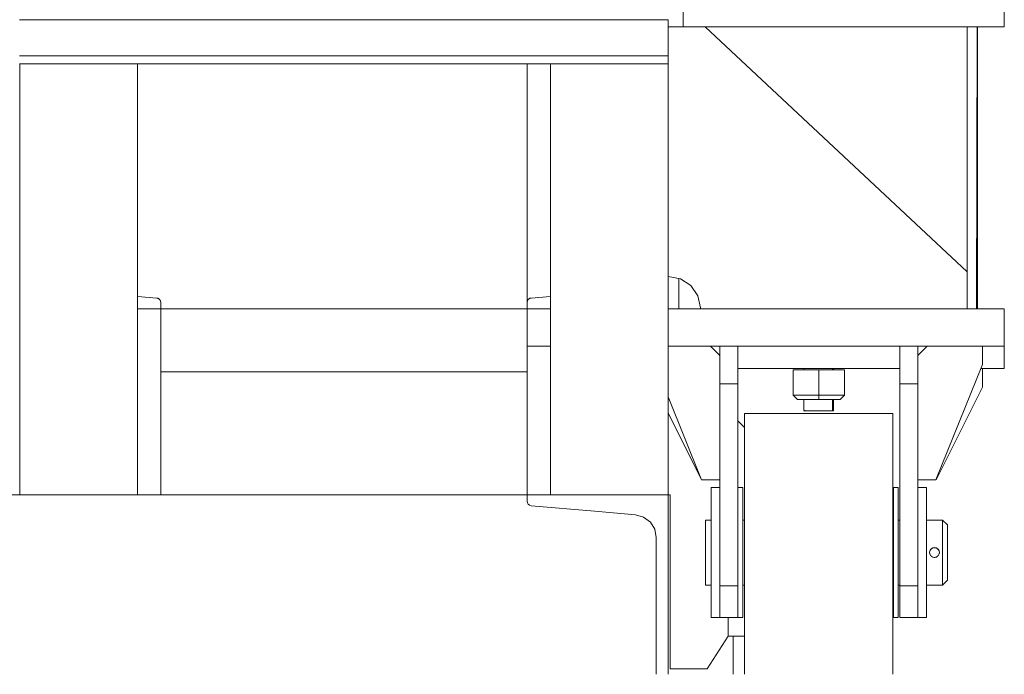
# Model space of a CAD drawing. Header units: millimetres. Extents: x 53056 to 116131, y -669674 to -625124.
# Tile 226 of 256: x 66439 to 66970, y -634853 to -634500. Entities that reach past the tile are written whole.
import ezdxf

# ---------------------------------------------------------------- set-up
doc = ezdxf.new("R2010")
doc.units = ezdxf.units.MM
doc.header["$MEASUREMENT"] = 0
doc.linetypes.add('DGN Style 1', pattern=[536.199087, 0.892178, -535.306909])
doc.layers.add('Side Cradle Tower', color=7, linetype='Continuous', lineweight=0)

# ---------------------------------------------------------------- blocks, each defined once
blk = doc.blocks.new('*U55')
at = {"layer": 'Side Cradle Tower', "color": 7, "linetype": 'Continuous', "lineweight": 0}
for p, q in [((-17624.39, 12895.2), (-17624.39, 12907.2)), ((-18155.16, 12898.98), (-17845.06, 12898.98)), ((-17845.06, 12898.98), (-17805.57, 12898.98)), ((-17644.39, 12895.2), (-17644.39, 12763.08)), ((-17638.99, 12895.2), (-17639.41, 12743.08)), ((-17638.91, 12895.2), (-17638.9, 12743.08)), ((-18155.16, 12879.44), (-17845.06, 12879.44)), ((-18155.16, 12875.2), (-17845.06, 12875.2)), ((-18091.61, 12642.91), (-18091.61, 12875.2)), ((-17881.63, 12875.2), (-17881.63, 12746.56)), ((-17869.07, 12642.91), (-17869.07, 12875.2)), ((-17845.06, 12879.44), (-17805.57, 12879.44)), ((-17845.06, 12875.2), (-17805.57, 12875.2)), ((-17805.57, 12875.2), (-17805.57, 12642.91)), ((-17799.89, 12743.08), (-17799.89, 12759.48)), ((-18091.61, 12749.86), (-18081.24, 12748.95)), ((-18080.7, 12748.84), (-18080.78, 12748.87)), ((-18080.78, 12748.87), (-18080.39, 12748.71)), ((-18080.37, 12748.71), (-18080.39, 12748.72)), ((-18080.39, 12748.72), (-18080.39, 12748.72)), ((-18080.39, 12748.72), (-18080.39, 12748.72)), ((-18080.39, 12748.71), (-18080.39, 12748.71)), ((-18079.89, 12748.38), (-18079.94, 12748.43)), ((-18079.94, 12748.43), (-18079.68, 12748.18)), ((-18079.89, 12748.38), (-18079.72, 12748.22)), ((-18079.68, 12748.18), (-18079.72, 12748.22)), ((-18079.68, 12748.19), (-18079.68, 12748.18)), ((-18079.68, 12748.18), (-18079.68, 12748.18)), ((-18079.68, 12748.18), (-18079.68, 12748.18)), ((-17881.2, 12747.94), (-17880.99, 12748.18)), ((-17880.99, 12748.18), (-17880.99, 12748.18)), ((-17880.5, 12748.6), (-17880.29, 12748.71)), ((-17880.29, 12748.71), (-17880.28, 12748.71)), ((-17879.63, 12748.93), (-17879.44, 12748.95)), ((-17879.44, 12748.95), (-17869.07, 12749.86)), ((-18079.05, 12743.08), (-18091.61, 12743.08)), ((-18079.33, 12747.69), (-18079.31, 12747.64)), ((-18079.33, 12747.69), (-18079.22, 12747.43)), ((-18079.22, 12747.43), (-18079.22, 12747.43)), ((-18079.06, 12746.76), (-18079.05, 12746.56)), ((-18079.05, 12746.56), (-18079.05, 12743.08)), ((-17881.63, 12743.08), (-18079.05, 12743.08)), ((-18079.05, 12743.08), (-18079.05, 12642.91)), ((-17881.63, 12743.08), (-17881.63, 12746.56)), ((-17881.63, 12743.08), (-17881.63, 12723.08)), ((-17869.07, 12743.08), (-17881.63, 12743.08)), ((-17881.58, 12747.05), (-17881.46, 12747.43)), ((-17881.47, 12747.43), (-17881.48, 12747.37)), ((-17881.45, 12747.46), (-17881.47, 12747.43)), ((-17881.46, 12747.44), (-17881.47, 12747.43)), ((-17881.46, 12747.43), (-17881.46, 12747.43)), ((-17624.39, 12743.08), (-17805.57, 12743.08)), ((-17869.07, 12723.08), (-17881.63, 12723.08)), ((-17881.63, 12723.08), (-17881.63, 12642.91)), ((-17624.39, 12723.08), (-17805.57, 12723.08)), ((-17782.83, 12723.08), (-17777.77, 12718.02)), ((-17777.77, 12722.96), (-17782.71, 12722.96)), ((-17680.77, 12722.96), (-17768.02, 12722.96)), ((-17732.39, 12723.01), (-17732.39, 12723.08)), ((-17716.91, 12723.01), (-17716.91, 12723.08)), ((-17716.39, 12723.08), (-17716.39, 12723.01)), ((-17665.96, 12723.08), (-17671.02, 12718.02)), ((-17666.08, 12722.96), (-17671.02, 12722.96)), ((-17624.39, 12722.96), (-17636.22, 12722.96)), ((-17624.39, 12723.08), (-17624.39, 12722.96)), ((-17624.39, 12722.96), (-17624.39, 12710.96)), ((-17768.02, 12710.96), (-17680.77, 12710.96)), ((-17732.39, 12710.3), (-17732.39, 12710.96)), ((-17716.94, 12710.3), (-17716.94, 12710.96)), ((-17716.39, 12710.96), (-17716.39, 12710.3)), ((-17637.08, 12710.96), (-17624.39, 12710.96)), ((-17636.22, 12713.11), (-17636.22, 12713.1)), ((-17881.63, 12709.2), (-18079.05, 12709.2)), ((-17738.25, 12710.3), (-17732.39, 12710.31)), ((-17724.39, 12710.29), (-17738.25, 12710.3)), ((-17738.25, 12710.3), (-17738.25, 12710.3)), ((-17738.25, 12696.7), (-17738.25, 12710.3)), ((-17732.39, 12710.3), (-17732.39, 12710.3)), ((-17710.54, 12710.3), (-17724.39, 12710.29)), ((-17724.39, 12710.29), (-17724.39, 12696.69)), ((-17716.39, 12710.31), (-17710.54, 12710.3)), ((-17710.54, 12710.3), (-17710.54, 12696.7)), ((-17710.54, 12710.3), (-17710.54, 12710.3)), ((-17777.77, 12702.67), (-17768.02, 12702.67)), ((-17671.02, 12702.67), (-17680.77, 12702.67)), ((-17724.39, 12696.69), (-17738.25, 12696.7)), ((-17735.85, 12694.3), (-17738.25, 12696.7)), ((-17710.54, 12696.7), (-17724.39, 12696.69)), ((-17724.39, 12694.29), (-17724.39, 12696.69)), ((-17710.54, 12696.7), (-17712.94, 12694.3)), ((-17735.85, 12694.3), (-17724.39, 12694.29)), ((-17735.85, 12694.3), (-17735.85, 12694.3)), ((-17712.94, 12694.3), (-17724.39, 12694.29)), ((-17712.94, 12694.3), (-17712.94, 12694.3)), ((-17787.57, 12651.02), (-17805.57, 12687.03)), ((-17764.39, 12686.79), (-17684.39, 12686.79)), ((-17731.78, 12688.26), (-17732.39, 12688.26)), ((-17730.05, 12688.26), (-17731.78, 12688.26)), ((-17727.45, 12688.26), (-17730.05, 12688.26)), ((-17724.39, 12688.26), (-17727.45, 12688.26)), ((-17721.33, 12688.26), (-17724.39, 12688.26)), ((-17718.74, 12688.26), (-17721.33, 12688.26)), ((-17717, 12688.27), (-17718.74, 12688.26)), ((-17717, 12688.26), (-17718.74, 12688.26)), ((-17764.39, 12679.18), (-17768.02, 12682.8)), ((-17787.57, 12651.02), (-17787.57, 12651.02)), ((-17661.22, 12651.02), (-17661.22, 12651.02)), ((-18578.58, 12642.91), (-17881.63, 12642.91)), ((-17805.57, 12546.18), (-17805.57, 12642.91)), ((-17777.77, 12646.79), (-17782.39, 12646.79)), ((-17765.39, 12646.79), (-17768.02, 12646.79)), ((-17684.14, 12646.79), (-17681.52, 12646.79)), ((-17671.02, 12646.79), (-17666.39, 12646.79)), ((-17881.47, 12638.56), (-17881.47, 12638.56)), ((-17881, 12637.81), (-17881, 12637.81)), ((-17880.29, 12637.27), (-17880.29, 12637.28)), ((-17880.29, 12637.28), (-17880.29, 12637.28)), ((-17818.77, 12630.88), (-17818.61, 12630.76)), ((-17815.02, 12627.93), (-17815.17, 12628.17)), ((-17765.39, 12629.29), (-17764.39, 12629.29)), ((-17684.39, 12629.29), (-17684.14, 12629.29)), ((-17684.14, 12629.29), (-17684.14, 12594.29)), ((-17681.52, 12629.29), (-17680.77, 12629.29)), ((-17664.64, 12611.91), (-17664.64, 12611.94)), ((-17664.45, 12612.8), (-17664.63, 12611.8)), ((-17664.63, 12611.8), (-17664.45, 12610.84)), ((-17664.53, 12611.06), (-17664.54, 12611.06)), ((-17664.44, 12612.81), (-17664.44, 12612.81)), ((-17664.43, 12610.8), (-17663.99, 12610.08)), ((-17664.15, 12610.27), (-17664.15, 12610.27)), ((-17663.87, 12613.65), (-17663.86, 12613.66)), ((-17663.84, 12609.91), (-17663.12, 12609.42)), ((-17662.07, 12614.43), (-17662.07, 12614.43)), ((-17661.02, 12614.22), (-17661.94, 12614.4)), ((-17661.62, 12614.39), (-17661.59, 12614.39)), ((-17661.02, 12614.22), (-17661.02, 12614.22)), ((-17660.84, 12609.46), (-17660.16, 12609.95)), ((-17660.76, 12614.11), (-17660.76, 12614.1)), ((-17660.16, 12609.95), (-17660.09, 12610.04)), ((-17660.08, 12613.57), (-17660.07, 12613.56)), ((-17659.6, 12610.8), (-17659.4, 12611.79)), ((-17659.49, 12611.1), (-17659.6, 12610.8)), ((-17659.4, 12611.8), (-17659.59, 12612.77)), ((-17659.5, 12612.53), (-17659.47, 12612.45)), ((-17659.4, 12611.56), (-17659.49, 12611.1)), ((-17659.4, 12611.79), (-17659.4, 12611.8)), ((-17663.53, 12609.66), (-17663.57, 12609.69)), ((-17663.12, 12609.42), (-17663.53, 12609.66)), ((-17660.47, 12609.68), (-17660.52, 12609.65)), ((-17777.77, 12593.93), (-17768.02, 12593.93)), ((-17764.39, 12594.29), (-17765.39, 12594.29)), ((-17684.14, 12594.29), (-17684.39, 12594.29)), ((-17680.77, 12594.29), (-17681.52, 12594.29)), ((-17671.02, 12593.93), (-17680.77, 12593.93)), ((-17777.77, 12581.38), (-17777.77, 12581.38)), ((-17777.77, 12576.79), (-17782.39, 12576.79)), ((-17768.02, 12576.79), (-17777.77, 12576.79)), ((-17773.21, 12576.79), (-17773.21, 12566.79)), ((-17765.39, 12576.79), (-17768.02, 12576.79)), ((-17684.14, 12576.79), (-17681.52, 12576.79)), ((-17680.77, 12576.79), (-17671.02, 12576.79)), ((-17671.02, 12576.79), (-17666.39, 12576.79)), ((-17773.21, 12566.79), (-17764.39, 12566.79)), ((-17770.57, 12566.79), (-17770.57, 12546.18))]:
    blk.add_line(p, q, dxfattribs=at)
at = {"layer": 'Side Cradle Tower', "color": 7, "linetype": 'Continuous', "lineweight": 0, "flags": 128}
for points in [[(-17797.57, 13092.5), (-17797.57, 13092.5), (-17797.57, 13092.5), (-17797.57, 13090.22), (-17797.57, 13085.92), (-17797.57, 13080.09), (-17797.57, 13051.05), (-17797.57, 12895.2)], [(-17805.57, 12875.2), (-17805.57, 12879.44), (-17805.57, 12898.98)], [(-17805.57, 12895.2), (-17785.57, 12895.2), (-17644.39, 12763.08), (-17644.39, 12743.08)], [(-17624.39, 12895.2), (-17685.64, 12895.2), (-17758.14, 12895.2), (-17785.57, 12895.2)], [(-18155.11, 12642.91), (-18155.11, 12696.09), (-18155.11, 12861.56), (-18155.11, 12875.2)], [(-17788.07, 12743.08), (-17788.08, 12743.63), (-17789.56, 12750.15), (-17793.39, 12755.65), (-17799, 12759.3), (-17805.57, 12760.58)], [(-18080.78, 12748.87), (-18080.78, 12748.87), (-18081.24, 12748.95)], [(-18080.7, 12748.84), (-18080.7, 12748.84), (-18080.42, 12748.73)], [(-18079.94, 12748.43), (-18079.94, 12748.43), (-18080.34, 12748.69), (-18080.39, 12748.71), (-18080.39, 12748.71)], [(-18079.68, 12748.18), (-18079.68, 12748.18), (-18079.6, 12748.1), (-18079.33, 12747.69), (-18079.33, 12747.69)], [(-17881.19, 12747.95), (-17881.2, 12747.94), (-17881.43, 12747.52), (-17881.46, 12747.43), (-17881.46, 12747.43)], [(-17881.03, 12748.13), (-17881.16, 12747.98), (-17881.19, 12747.95), (-17881.19, 12747.95)], [(-17880.96, 12748.22), (-17881, 12748.18), (-17881.04, 12748.13)], [(-17880.99, 12748.18), (-17880.99, 12748.18), (-17880.88, 12748.3)], [(-17880.88, 12748.3), (-17880.5, 12748.6), (-17880.49, 12748.6)], [(-17880.34, 12748.68), (-17880.49, 12748.6), (-17880.5, 12748.6)], [(-17880.23, 12748.73), (-17880.29, 12748.72), (-17880.34, 12748.68)], [(-17879.63, 12748.93), (-17880.08, 12748.81), (-17880.29, 12748.71), (-17880.29, 12748.71)], [(-18079.31, 12747.64), (-18079.31, 12747.64), (-18079.24, 12747.48)], [(-18079.24, 12747.48), (-18079.21, 12747.43), (-18079.21, 12747.43)], [(-18079.2, 12747.39), (-18079.22, 12747.43), (-18079.23, 12747.47)], [(-18079.22, 12747.43), (-18079.22, 12747.43), (-18079.15, 12747.24), (-18079.06, 12746.76)], [(-18079.21, 12747.43), (-18079.21, 12747.43), (-18079.2, 12747.37)], [(-17881.57, 12747.07), (-17881.58, 12747.05), (-17881.63, 12746.56)], [(-17881.48, 12747.37), (-17881.57, 12747.07), (-17881.57, 12747.07)], [(-17624.39, 12743.08), (-17624.39, 12743.08), (-17624.39, 12723.08)], [(-17777.77, 12589.95), (-17777.77, 12593.93), (-17777.77, 12702.67), (-17777.77, 12723.08)], [(-17768.02, 12589.95), (-17768.02, 12593.93), (-17768.02, 12702.67), (-17768.02, 12723.08)], [(-17732.39, 12723.01), (-17732.39, 12723.01), (-17732.36, 12723.01), (-17732.3, 12723.01), (-17731.79, 12723.01), (-17731.78, 12723.01), (-17731.78, 12723.01), (-17731.69, 12723.01), (-17731.56, 12723.01), (-17731.53, 12723.01), (-17730.05, 12723), (-17730.05, 12723), (-17729.95, 12723), (-17729.77, 12723), (-17729.67, 12723), (-17729.67, 12723), (-17727.45, 12723), (-17727.39, 12723), (-17727.18, 12723), (-17727.04, 12723), (-17727, 12723), (-17724.39, 12723), (-17724.22, 12723), (-17724.14, 12723), (-17721.53, 12723), (-17721.33, 12723), (-17721.33, 12723), (-17721.33, 12723), (-17721.16, 12723), (-17720.99, 12723), (-17720.95, 12723), (-17718.74, 12723), (-17718.73, 12723), (-17718.65, 12723), (-17718.53, 12723), (-17718.48, 12723), (-17717, 12723.01), (-17717, 12723.01), (-17716.98, 12723.01), (-17716.93, 12723.01), (-17716.91, 12723.01), (-17716.91, 12723.01)], [(-17716.91, 12723.01), (-17716.39, 12723.01), (-17716.39, 12723.01)], [(-17680.77, 12723.08), (-17680.77, 12702.67), (-17680.77, 12593.93), (-17680.77, 12584.8), (-17680.77, 12578.86), (-17680.77, 12576.79), (-17680.77, 12576.79)], [(-17671.02, 12723.08), (-17671.02, 12702.67), (-17671.02, 12593.93), (-17671.02, 12589.95)], [(-17671.02, 12651.02), (-17661.22, 12651.02), (-17636.22, 12713.11), (-17636.22, 12723.08)], [(-17671.02, 12651.02), (-17661.22, 12651.02), (-17636.22, 12713.1), (-17636.22, 12713.1)], [(-17661.21, 12651.02), (-17636.22, 12701.02), (-17636.22, 12710.96)], [(-17732.39, 12710.3), (-17732.39, 12710.3), (-17732.37, 12710.3), (-17732.34, 12710.3), (-17731.78, 12710.3), (-17731.78, 12710.3), (-17731.78, 12710.3), (-17731.78, 12710.3), (-17731.73, 12710.3), (-17731.64, 12710.3), (-17731.62, 12710.3), (-17730.05, 12710.3), (-17730.05, 12710.3), (-17730.05, 12710.3), (-17730.04, 12710.3), (-17729.99, 12710.3), (-17729.87, 12710.3), (-17729.81, 12710.3), (-17729.81, 12710.3), (-17727.45, 12710.3), (-17727.45, 12710.3), (-17727.41, 12710.3), (-17727.28, 12710.3), (-17727.19, 12710.3), (-17727.17, 12710.3), (-17724.39, 12710.3), (-17724.39, 12710.3), (-17724.28, 12710.3), (-17724.23, 12710.3), (-17721.46, 12710.3), (-17721.33, 12710.3), (-17721.33, 12710.3), (-17721.33, 12710.3), (-17721.33, 12710.3), (-17721.31, 12710.3), (-17721.23, 12710.3), (-17721.12, 12710.3), (-17721.09, 12710.3), (-17718.74, 12710.3), (-17718.73, 12710.3), (-17718.73, 12710.3), (-17718.68, 12710.3), (-17718.61, 12710.3), (-17718.57, 12710.3), (-17717, 12710.3), (-17717, 12710.3), (-17717, 12710.3), (-17716.99, 12710.3), (-17716.99, 12710.3), (-17716.95, 12710.3), (-17716.94, 12710.3), (-17716.94, 12710.3)], [(-17716.94, 12710.3), (-17716.39, 12710.3), (-17716.39, 12710.3)], [(-17777.77, 12651.02), (-17787.57, 12651.02), (-17805.57, 12695.73)], [(-17777.77, 12651.02), (-17787.57, 12651.02), (-17805.57, 12695.73)], [(-17718.74, 12688.26), (-17721.33, 12688.26), (-17724.39, 12688.26), (-17727.45, 12688.26), (-17730.05, 12688.26), (-17731.78, 12688.27), (-17732.39, 12688.27), (-17732.39, 12694.3)], [(-17716.99, 12694.3), (-17717, 12688.27), (-17716.99, 12694.3)], [(-17716.39, 12694.3), (-17716.39, 12688.27), (-17717, 12688.27)], [(-17764.39, 12686.79), (-17764.39, 12681.08), (-17764.39, 12664.83), (-17764.39, 12640.49), (-17764.39, 12611.79)], [(-17716.39, 12688.27), (-17716.39, 12688.26), (-17717, 12688.26)], [(-17684.39, 12686.79), (-17684.39, 12681.08), (-17684.39, 12664.83), (-17684.39, 12640.49), (-17684.39, 12611.79)], [(-17845.06, 12642.91), (-17881.63, 12642.91), (-17881.63, 12639.43), (-17881.47, 12638.56), (-17881, 12637.81), (-17880.29, 12637.28), (-17879.44, 12637.04), (-17845.06, 12634.03)], [(-17805.57, 12642.91), (-17805.57, 12642.91), (-17845.06, 12642.91)], [(-17805.57, 12642.91), (-17804.49, 12642.91), (-17804.49, 12549.2), (-17784.49, 12549.2), (-17773.21, 12566.79)], [(-17782.39, 12611.81), (-17782.39, 12625.2), (-17782.39, 12636.55), (-17782.39, 12644.14), (-17782.39, 12646.79), (-17782.39, 12646.79)], [(-17782.39, 12646.79), (-17782.39, 12646.79), (-17782.39, 12644.14), (-17782.39, 12636.55)], [(-17782.39, 12611.81), (-17782.39, 12625.2), (-17782.39, 12636.55), (-17782.39, 12644.14), (-17782.39, 12646.79), (-17782.39, 12646.79)], [(-17765.39, 12611.81), (-17765.39, 12625.2), (-17765.39, 12636.55), (-17765.39, 12644.14), (-17765.39, 12646.79), (-17765.39, 12646.79)], [(-17684.14, 12646.79), (-17684.14, 12644.14), (-17684.14, 12636.55), (-17684.14, 12625.2), (-17684.14, 12611.81)], [(-17681.52, 12646.79), (-17681.52, 12644.14), (-17681.52, 12636.55), (-17681.52, 12625.2), (-17681.52, 12611.81)], [(-17666.39, 12646.79), (-17666.39, 12644.14), (-17666.39, 12636.55), (-17666.39, 12625.2), (-17666.39, 12611.81)], [(-17782.39, 12636.55), (-17782.39, 12636.55), (-17782.39, 12625.2), (-17782.39, 12611.81)], [(-17845.06, 12634.03), (-17823.12, 12632.11), (-17818.79, 12630.9), (-17815.18, 12628.2), (-17812.81, 12624.37), (-17811.98, 12619.95), (-17811.98, 12546.18)], [(-17782.39, 12594.29), (-17785.39, 12594.29), (-17785.39, 12595.63), (-17785.39, 12599.42), (-17785.39, 12605.1), (-17785.39, 12611.8), (-17785.39, 12618.5), (-17785.39, 12624.17), (-17785.39, 12627.96), (-17785.39, 12629.29), (-17782.39, 12629.29)], [(-17666.39, 12629.29), (-17657.64, 12629.29), (-17655.02, 12626.67)], [(-17655.02, 12626.67), (-17655.02, 12625.54), (-17655.02, 12622.32), (-17655.02, 12617.49), (-17655.02, 12611.8), (-17655.02, 12606.11), (-17655.02, 12601.28), (-17655.02, 12598.05), (-17655.02, 12596.92), (-17657.64, 12594.29), (-17666.39, 12594.29)], [(-17657.64, 12629.29), (-17657.64, 12627.96), (-17657.64, 12624.17), (-17657.64, 12618.5), (-17657.64, 12611.8), (-17657.64, 12605.1), (-17657.64, 12599.42), (-17657.64, 12595.63), (-17657.64, 12594.29)], [(-17782.39, 12576.79), (-17782.39, 12579.46), (-17782.39, 12587.06), (-17782.39, 12598.41), (-17782.39, 12611.81)], [(-17782.39, 12611.81), (-17782.39, 12598.41), (-17782.39, 12587.06), (-17782.39, 12579.46), (-17782.39, 12576.79), (-17782.39, 12576.79)], [(-17782.39, 12576.79), (-17782.39, 12576.79), (-17782.39, 12579.46), (-17782.39, 12587.06), (-17782.39, 12598.41), (-17782.39, 12611.81)], [(-17765.39, 12576.79), (-17765.39, 12579.46), (-17765.39, 12587.06), (-17765.39, 12598.41), (-17765.39, 12611.81)], [(-17764.39, 12611.79), (-17764.39, 12583.09), (-17764.39, 12558.76), (-17764.39, 12546.18)], [(-17684.39, 12611.79), (-17684.39, 12583.09), (-17684.39, 12558.76), (-17684.39, 12546.18)], [(-17684.14, 12611.81), (-17684.14, 12598.41), (-17684.14, 12587.06), (-17684.14, 12579.46), (-17684.14, 12576.79), (-17684.14, 12576.79)], [(-17681.52, 12611.81), (-17681.52, 12598.41), (-17681.52, 12587.06), (-17681.52, 12579.46), (-17681.52, 12576.79), (-17681.52, 12576.79)], [(-17666.39, 12611.81), (-17666.39, 12598.41), (-17666.39, 12587.06), (-17666.39, 12579.46), (-17666.39, 12576.79), (-17666.39, 12576.79)], [(-17664.64, 12611.94), (-17664.59, 12612.34), (-17664.45, 12612.8), (-17664.44, 12612.81), (-17664.27, 12613.15), (-17663.98, 12613.54), (-17663.87, 12613.65), (-17663.7, 12613.82), (-17663.3, 12614.09), (-17663.02, 12614.22), (-17662.93, 12614.26), (-17662.48, 12614.39), (-17662.07, 12614.43), (-17662.02, 12614.42), (-17661.59, 12614.39), (-17661.2, 12614.3), (-17661.02, 12614.22), (-17660.76, 12614.11), (-17660.43, 12613.89), (-17660.17, 12613.65), (-17660.08, 12613.57), (-17659.83, 12613.25), (-17659.6, 12612.83), (-17659.59, 12612.81), (-17659.47, 12612.44), (-17659.4, 12611.97), (-17659.4, 12611.8), (-17659.4, 12611.8), (-17659.4, 12611.56)], [(-17664.64, 12611.94), (-17664.64, 12611.94), (-17664.63, 12611.8), (-17664.63, 12611.8)], [(-17664.54, 12611.06), (-17664.62, 12611.47), (-17664.63, 12611.8)], [(-17664.54, 12611.06), (-17664.54, 12611.06), (-17664.43, 12610.8), (-17664.43, 12610.8)], [(-17664.41, 12612.86), (-17664.43, 12612.82), (-17664.44, 12612.79), (-17664.46, 12612.74)], [(-17663.77, 12613.73), (-17663.87, 12613.63), (-17663.96, 12613.55), (-17664.44, 12612.81)], [(-17664.15, 12610.27), (-17664.36, 12610.62), (-17664.43, 12610.8)], [(-17664.15, 12610.27), (-17664.15, 12610.27), (-17663.87, 12609.95), (-17663.84, 12609.91), (-17663.53, 12609.66), (-17663.53, 12609.66)], [(-17662.07, 12614.43), (-17663.02, 12614.2), (-17663.27, 12614.09), (-17663.87, 12613.65)], [(-17661.59, 12614.39), (-17662.02, 12614.41), (-17662.21, 12614.39)], [(-17660.64, 12614.01), (-17660.73, 12614.07), (-17661.01, 12614.2), (-17661.06, 12614.23)], [(-17660.03, 12613.5), (-17660.05, 12613.52), (-17660.17, 12613.64), (-17660.76, 12614.11)], [(-17659.62, 12610.72), (-17659.86, 12610.31), (-17660.11, 12610), (-17660.16, 12609.95), (-17660.47, 12609.68)], [(-17660.11, 12610), (-17659.6, 12610.78), (-17659.62, 12610.72)], [(-17659.47, 12612.44), (-17659.59, 12612.79), (-17660.08, 12613.57)], [(-17659.62, 12610.72), (-17659.62, 12610.72), (-17659.6, 12610.8), (-17659.6, 12610.8)], [(-17663.12, 12609.42), (-17663.12, 12609.42), (-17663.02, 12609.38), (-17662.74, 12609.28), (-17662.28, 12609.19), (-17662.02, 12609.18), (-17661.87, 12609.18), (-17661.41, 12609.25), (-17661.25, 12609.29), (-17661.02, 12609.39), (-17660.82, 12609.47), (-17660.47, 12609.68), (-17660.47, 12609.68)], [(-17777.77, 12586.2), (-17777.77, 12587.06), (-17777.77, 12589.95)], [(-17777.77, 12589.95), (-17777.77, 12587.06), (-17777.77, 12586.2)], [(-17777.77, 12586.2), (-17777.77, 12587.06), (-17777.77, 12589.95)], [(-17768.02, 12586.2), (-17768.02, 12587.06), (-17768.02, 12589.95)], [(-17671.02, 12589.95), (-17671.02, 12587.06), (-17671.02, 12586.2)], [(-17777.77, 12581.38), (-17777.77, 12584.8), (-17777.77, 12586.2)], [(-17768.02, 12581.38), (-17768.02, 12584.8), (-17768.02, 12586.2)], [(-17671.02, 12586.2), (-17671.02, 12584.8), (-17671.02, 12581.38)], [(-17777.77, 12579.31), (-17777.77, 12579.46), (-17777.77, 12581.38)], [(-17777.77, 12581.38), (-17777.77, 12579.46), (-17777.77, 12579.31)], [(-17777.77, 12579.31), (-17777.77, 12579.46), (-17777.77, 12581.38)], [(-17777.77, 12576.79), (-17777.77, 12578.86), (-17777.77, 12579.31)], [(-17768.02, 12579.31), (-17768.02, 12579.46), (-17768.02, 12581.38)], [(-17768.02, 12576.79), (-17768.02, 12578.86), (-17768.02, 12579.31)], [(-17671.02, 12581.38), (-17671.02, 12579.46), (-17671.02, 12579.31)], [(-17671.02, 12579.31), (-17671.02, 12578.86), (-17671.02, 12576.79), (-17671.02, 12576.79)]]:
    blk.add_lwpolyline(points, dxfattribs=at)

msp = doc.modelspace()

# ---------------------------------------------------------------- block references
at = {"color": 7, "linetype": 'DGN Style 1', "lineweight": 0}
msp.add_blockref('*U55', (84593.95, -647399.35), dxfattribs=at)

doc.saveas('drawing.dxf')
